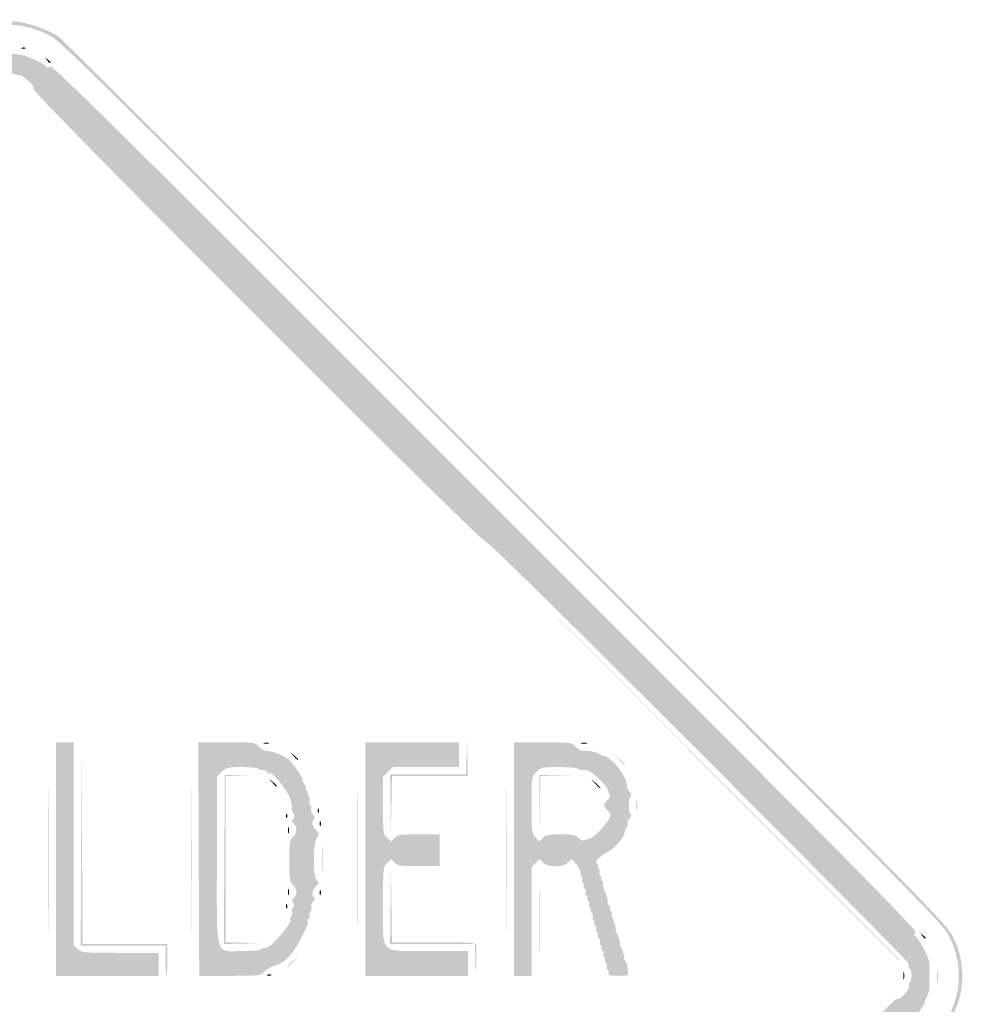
# Model space of a CAD drawing. Header units: inches. Extents: x -25.6 to 25.6, y -25.5 to 25.5.
# Tile 12 of 12: x 0.3 to 25.6, y -0.8 to 25.5. Entities that reach past the tile are written whole.
import ezdxf

# ---------------------------------------------------------------- set-up
doc = ezdxf.new("R2010")
doc.units = ezdxf.units.IN
doc.header["$MEASUREMENT"] = 0

msp = doc.modelspace()

# ---------------------------------------------------------------- hatches: boundary and pattern name
h = msp.add_hatch(color=7)
edge = h.paths.add_edge_path()
edge.add_spline(control_points=[(-0.644, -25.362), (-0.834, -25.31), (-1.112, -25.184), (-1.28, -25.074), (-1.494, -24.934), (-4.857, -21.604), (-13.096, -13.37), (-19.431, -7.041), (-24.718, -1.732), (-24.846, -1.573), (-25.517, -0.737), (-25.628, 0.167), (-25.17, 1.077), (-24.993, 1.429), (-24.691, 1.735), (-13.142, 13.271)], knot_values=[0, 0, 0, 0, 1, 1, 1, 2, 2, 2, 3, 3, 3, 4, 4, 4, 5, 5, 5, 5], degree=3, periodic=0)
edge.add_line((-13.142, 13.271), (-1.296, 25.104))
edge.add_line((-1.296, 25.104), (-0.964, 25.234))
edge.add_spline(control_points=[(-0.964, 25.234), (-0.48, 25.425), (-0.074, 25.482), (0.326, 25.416), (0.675, 25.358), (1.173, 25.164), (1.367, 25.011), (1.432, 24.959), (6.78, 19.624), (13.252, 13.154), (24.562, 1.848), (25.026, 1.377), (25.186, 1.052), (25.627, 0.152), (25.499, -0.775), (24.821, -1.599), (24.358, -2.16), (1.599, -24.863), (1.32, -25.041), (0.713, -25.429), (0.01, -25.544), (-0.644, -25.362)], knot_values=[0, 0, 0, 0, 1, 1, 1, 2, 2, 2, 3, 3, 3, 4, 4, 4, 5, 5, 5, 6, 6, 6, 7, 7, 7, 7], degree=3, periodic=0)
edge = h.paths.add_edge_path(flags=0)
edge.add_spline(control_points=[(0.778, -25.219), (0.933, -25.16), (1.177, -25.038), (1.32, -24.947), (1.599, -24.768), (24.264, -2.16), (24.726, -1.599), (25.405, -0.775), (25.533, 0.152), (25.092, 1.052), (24.932, 1.377), (24.467, 1.849), (13.158, 13.159), (1.527, 24.791), (1.387, 24.93), (1.037, 25.095), (0.364, 25.414), (-0.234, 25.427), (-0.964, 25.14)], knot_values=[0, 0, 0, 0, 1, 1, 1, 2, 2, 2, 3, 3, 3, 4, 4, 4, 5, 5, 5, 6, 6, 6, 6], degree=3, periodic=0)
edge.add_line((-0.964, 25.14), (-1.296, 25.01))
edge.add_line((-1.296, 25.01), (-13.095, 13.224))
edge.add_spline(control_points=[(-13.095, 13.224), (-24.597, 1.734), (-24.899, 1.429), (-25.076, 1.077), (-25.534, 0.167), (-25.423, -0.737), (-24.751, -1.573), (-24.624, -1.732), (-19.358, -7.02), (-13.049, -13.323), (-4.844, -21.522), (-1.494, -24.84), (-1.28, -24.98), (-0.69, -25.364), (0.135, -25.46), (0.778, -25.219)], knot_values=[0, 0, 0, 0, 1, 1, 1, 2, 2, 2, 3, 3, 3, 4, 4, 4, 5, 5, 5, 5], degree=3, periodic=0)
h = msp.add_hatch(color=7)
edge = h.paths.add_edge_path()
edge.add_spline(control_points=[(0.368, 24.734), (0.402, 24.747), (0.443, 24.746), (0.459, 24.73), (0.474, 24.714), (0.446, 24.703), (0.397, 24.705), (0.342, 24.708), (0.331, 24.719), (0.368, 24.734)], knot_values=[0, 0, 0, 0, 1, 1, 1, 2, 2, 2, 3, 3, 3, 3], degree=3, periodic=0)
h = msp.add_hatch(color=7)
edge = h.paths.add_edge_path()
edge.add_spline(control_points=[(-0.074, -24.603), (-0.091, -24.574), (-0.164, -24.562), (-0.235, -24.576), (-0.305, -24.591), (-0.383, -24.583), (-0.407, -24.559), (-0.43, -24.535), (-0.495, -24.509), (-0.55, -24.5), (-0.605, -24.492), (-0.734, -24.429), (-0.837, -24.361), (-0.979, -24.267), (-1.038, -24.25), (-1.079, -24.291), (-1.12, -24.332), (-3.971, -21.508), (-12.74, -12.74), (-21.797, -3.683), (-24.333, -1.121), (-24.289, -1.077), (-24.244, -1.033), (-24.258, -0.986), (-24.351, -0.864), (-24.417, -0.778), (-24.458, -0.707), (-24.443, -0.707), (-24.428, -0.707), (-24.442, -0.659), (-24.474, -0.601), (-24.506, -0.543), (-24.535, -0.474), (-24.539, -0.448), (-24.543, -0.422), (-24.55, -0.39), (-24.555, -0.377), (-24.568, -0.343), (-24.57, 0.298), (-24.557, 0.354), (-24.551, 0.379), (-24.543, 0.422), (-24.538, 0.448), (-24.525, 0.534), (-24.28, 0.983), (-24.229, 1.014), (-24.194, 1.036), (-24.196, 1.067), (-24.236, 1.115), (-24.285, 1.174), (-22.46, 3.019), (-12.763, 12.716), (-3.318, 22.162), (-1.22, 24.237), (-1.165, 24.192), (-1.113, 24.148), (-1.082, 24.155), (-1.019, 24.224), (-0.945, 24.306), (-0.772, 24.395), (-0.448, 24.518), (-0.37, 24.547), (-0.169, 24.571), (0, 24.571), (0.169, 24.571), (0.37, 24.547), (0.448, 24.518), (0.754, 24.402), (0.946, 24.307), (0.996, 24.246), (1.038, 24.196), (1.064, 24.194), (1.117, 24.238), (1.173, 24.285), (3.192, 22.288), (12.716, 12.763), (22.241, 3.239), (24.237, 1.22), (24.191, 1.164), (24.147, 1.111), (24.151, 1.084), (24.21, 1.035), (24.282, 0.974), (24.524, 0.544), (24.538, 0.448), (24.543, 0.422), (24.551, 0.379), (24.557, 0.354), (24.57, 0.298), (24.568, -0.343), (24.555, -0.377), (24.55, -0.39), (24.543, -0.422), (24.539, -0.448), (24.535, -0.474), (24.506, -0.543), (24.474, -0.601), (24.442, -0.659), (24.428, -0.707), (24.443, -0.707), (24.458, -0.707), (24.417, -0.778), (24.351, -0.864), (24.258, -0.986), (24.244, -1.033), (24.289, -1.077), (24.333, -1.121), (21.797, -3.683), (12.74, -12.74), (3.971, -21.508), (1.12, -24.332), (1.079, -24.291), (1.038, -24.25), (0.979, -24.267), (0.837, -24.361), (0.734, -24.429), (0.605, -24.492), (0.55, -24.5), (0.495, -24.509), (0.43, -24.535), (0.407, -24.559), (0.383, -24.583), (0.305, -24.591), (0.235, -24.576), (0.164, -24.562), (0.091, -24.574), (0.074, -24.603), (0.056, -24.631), (0.023, -24.654), (0, -24.654), (-0.023, -24.654), (-0.056, -24.631), (-0.074, -24.603)], knot_values=[0, 0, 0, 0, 1, 1, 1, 2, 2, 2, 3, 3, 3, 4, 4, 4, 5, 5, 5, 6, 6, 6, 7, 7, 7, 8, 8, 8, 9, 9, 9, 10, 10, 10, 11, 11, 11, 12, 12, 12, 13, 13, 13, 14, 14, 14, 15, 15, 15, 16, 16, 16, 17, 17, 17, 18, 18, 18, 19, 19, 19, 20, 20, 20, 21, 21, 21, 22, 22, 22, 23, 23, 23, 24, 24, 24, 25, 25, 25, 26, 26, 26, 27, 27, 27, 28, 28, 28, 29, 29, 29, 30, 30, 30, 31, 31, 31, 32, 32, 32, 33, 33, 33, 34, 34, 34, 35, 35, 35, 36, 36, 36, 37, 37, 37, 38, 38, 38, 39, 39, 39, 40, 40, 40, 41, 41, 41, 42, 42, 42, 43, 43, 43, 44, 44, 44, 44], degree=3, periodic=0)
edge = h.paths.add_edge_path(flags=0)
edge.add_spline(control_points=[(0.296, -24.024), (0.496, -23.939), (0.687, -23.734), (0.611, -23.687), (0.575, -23.665), (4.673, -19.533), (12.096, -12.111), (20.323, -3.884), (23.652, -0.583), (23.692, -0.616), (23.762, -0.674), (24.059, -0.35), (24.023, -0.256), (24.01, -0.22), (24.019, -0.179), (24.044, -0.164), (24.097, -0.131), (24.104, 0.11), (24.053, 0.161), (24.019, 0.195), (24.013, 0.216), (24, 0.341), (23.997, 0.373), (21.476, 2.918), (18.399, 5.996), (14.658, 9.737), (12.786, 11.578), (12.752, 11.55), (12.676, 11.487), (0.592, 23.578), (0.661, 23.647), (0.697, 23.683), (0.664, 23.74), (0.543, 23.846), (0.45, 23.928), (0.348, 23.997), (0.317, 24), (0.217, 24.009), (0.167, 24.022), (0.082, 24.061), (0.037, 24.082), (-0.037, 24.082), (-0.082, 24.061), (-0.167, 24.022), (-0.217, 24.009), (-0.317, 24), (-0.348, 23.997), (-0.45, 23.928), (-0.543, 23.846), (-0.664, 23.74), (-0.697, 23.683), (-0.661, 23.647), (-0.592, 23.578), (-12.676, 11.487), (-12.752, 11.55), (-12.786, 11.578), (-14.658, 9.737), (-18.399, 5.996), (-21.476, 2.918), (-23.997, 0.373), (-24, 0.341), (-24.013, 0.216), (-24.019, 0.195), (-24.053, 0.161), (-24.104, 0.11), (-24.097, -0.131), (-24.044, -0.164), (-24.019, -0.179), (-24.009, -0.218), (-24.021, -0.249), (-24.056, -0.341), (-23.76, -0.673), (-23.693, -0.617), (-23.652, -0.583), (-20.436, -3.77), (-12.096, -12.111), (-4.673, -19.533), (-0.575, -23.665), (-0.611, -23.687), (-0.651, -23.712), (-0.636, -23.756), (-0.557, -23.84), (-0.34, -24.076), (0.002, -24.15), (0.296, -24.024)], knot_values=[0, 0, 0, 0, 1, 1, 1, 2, 2, 2, 3, 3, 3, 4, 4, 4, 5, 5, 5, 6, 6, 6, 7, 7, 7, 8, 8, 8, 9, 9, 9, 10, 10, 10, 11, 11, 11, 12, 12, 12, 13, 13, 13, 14, 14, 14, 15, 15, 15, 16, 16, 16, 17, 17, 17, 18, 18, 18, 19, 19, 19, 20, 20, 20, 21, 21, 21, 22, 22, 22, 23, 23, 23, 24, 24, 24, 25, 25, 25, 26, 26, 26, 27, 27, 27, 28, 28, 28, 28], degree=3, periodic=0)
h = msp.add_hatch(color=7)
edge = h.paths.add_edge_path()
edge.add_spline(control_points=[(1.031, 24.407), (0.972, 24.482), (0.974, 24.483), (1.049, 24.425), (1.094, 24.389), (1.131, 24.352), (1.131, 24.342), (1.131, 24.303), (1.093, 24.328), (1.031, 24.407)], knot_values=[0, 0, 0, 0, 1, 1, 1, 2, 2, 2, 3, 3, 3, 3], degree=3, periodic=0)
h = msp.add_hatch(color=7)
edge = h.paths.add_edge_path()
edge.add_line((18.243, 5.928), (12.751, 11.432))
edge.add_line((12.751, 11.432), (18.255, 5.94))
edge.add_spline(control_points=[(18.255, 5.94), (21.282, 2.919), (23.759, 0.443), (23.759, 0.436), (23.759, 0.43), (23.753, 0.424), (23.747, 0.424), (23.74, 0.424), (21.264, 2.901), (18.243, 5.928)], knot_values=[0, 0, 0, 0, 1, 1, 1, 2, 2, 2, 3, 3, 3, 3], degree=3, periodic=0)
h = msp.add_hatch(color=7)
edge = h.paths.add_edge_path()
edge.add_line((1.273, 3.111), (1.273, 6.223))
edge.add_line((1.273, 6.223), (1.508, 6.223))
edge.add_line((1.508, 6.223), (1.744, 6.223))
edge.add_line((1.744, 6.223), (1.744, 3.52))
edge.add_line((1.744, 3.52), (1.744, 0.818))
edge.add_line((1.744, 0.818), (1.853, 0.715))
edge.add_spline(control_points=[(1.853, 0.715), (1.958, 0.617), (2, 0.613), (2.985, 0.613)], knot_values=[0, 0, 0, 0, 1, 1, 1, 1], degree=3, periodic=0)
edge.add_line((2.985, 0.613), (4.007, 0.613))
edge.add_line((4.007, 0.613), (4.007, 0.306))
edge.add_line((4.007, 0.306), (4.007, 0))
edge.add_line((4.007, 0), (2.64, 0))
edge.add_line((2.64, 0), (1.273, 0))
edge.add_line((1.273, 0), (1.273, 3.111))
h = msp.add_hatch(color=7)
edge = h.paths.add_edge_path()
edge.add_line((4.196, 0.401), (4.196, 0.801))
edge.add_line((4.196, 0.801), (3.064, 0.801))
edge.add_line((3.064, 0.801), (1.933, 0.801))
edge.add_line((1.933, 0.801), (1.944, 3.524))
edge.add_line((1.944, 3.524), (1.956, 6.246))
edge.add_line((1.956, 6.246), (1.968, 3.547))
edge.add_line((1.968, 3.547), (1.981, 0.849))
edge.add_line((1.981, 0.849), (3.112, 0.849))
edge.add_line((3.112, 0.849), (4.243, 0.849))
edge.add_line((4.243, 0.849), (4.243, 0.424))
edge.add_spline(control_points=[(4.243, 0.424), (4.243, 0.191), (4.232, 0), (4.219, 0), (4.206, 0), (4.196, 0.18), (4.196, 0.401)], knot_values=[0, 0, 0, 0, 1, 1, 1, 2, 2, 2, 2], degree=3, periodic=0)
h = msp.add_hatch(color=7)
edge = h.paths.add_edge_path()
edge.add_line((5.08, 3.111), (5.068, 6.223))
edge.add_line((5.068, 6.223), (5.825, 6.223))
edge.add_spline(control_points=[(5.825, 6.223), (6.576, 6.223), (6.584, 6.221), (6.696, 6.103), (6.758, 6.037), (6.852, 5.988), (6.904, 5.993), (6.957, 5.999), (7.113, 5.955), (7.251, 5.894), (7.451, 5.806), (7.539, 5.729), (7.689, 5.508), (7.792, 5.357), (7.862, 5.233), (7.845, 5.233), (7.828, 5.233), (7.849, 5.18), (7.892, 5.115), (7.934, 5.05), (7.955, 4.997), (7.938, 4.997), (7.922, 4.997), (7.934, 4.965), (7.967, 4.926), (7.999, 4.887), (8.01, 4.855), (7.99, 4.855), (7.971, 4.855), (7.979, 4.826), (8.009, 4.791), (8.038, 4.755), (8.05, 4.694), (8.035, 4.654), (8.02, 4.615), (8.029, 4.569), (8.056, 4.552), (8.082, 4.536), (8.092, 4.491), (8.077, 4.452), (8.062, 4.412), (8.085, 4.341), (8.129, 4.293), (8.181, 4.235), (8.191, 4.194), (8.158, 4.174), (8.078, 4.124), (8.1, 3.998), (8.21, 3.881), (8.306, 3.779), (8.307, 3.767), (8.234, 3.686), (8.124, 3.564), (8.119, 2.635), (8.228, 2.544), (8.292, 2.491), (8.289, 2.473), (8.204, 2.382), (8.099, 2.271), (8.079, 2.145), (8.158, 2.096), (8.191, 2.075), (8.182, 2.035), (8.13, 1.978), (8.087, 1.931), (8.066, 1.868), (8.084, 1.839), (8.102, 1.811), (8.091, 1.757), (8.061, 1.721), (8.031, 1.684), (8.019, 1.633), (8.034, 1.608), (8.05, 1.583), (8.04, 1.548), (8.011, 1.531), (7.983, 1.513), (7.971, 1.471), (7.984, 1.438), (7.997, 1.404), (7.993, 1.362), (7.975, 1.344), (7.958, 1.327), (7.943, 1.298), (7.942, 1.281), (7.941, 1.263), (7.857, 1.093), (7.756, 0.901), (7.563, 0.538), (7.327, 0.315), (7.074, 0.26), (7.001, 0.244), (6.893, 0.179), (6.833, 0.115), (6.726, 0.002), (6.713, 0), (5.909, 0)], knot_values=[0, 0, 0, 0, 1, 1, 1, 2, 2, 2, 3, 3, 3, 4, 4, 4, 5, 5, 5, 6, 6, 6, 7, 7, 7, 8, 8, 8, 9, 9, 9, 10, 10, 10, 11, 11, 11, 12, 12, 12, 13, 13, 13, 14, 14, 14, 15, 15, 15, 16, 16, 16, 17, 17, 17, 18, 18, 18, 19, 19, 19, 20, 20, 20, 21, 21, 21, 22, 22, 22, 23, 23, 23, 24, 24, 24, 25, 25, 25, 26, 26, 26, 27, 27, 27, 28, 28, 28, 29, 29, 29, 30, 30, 30, 31, 31, 31, 32, 32, 32, 32], degree=3, periodic=0)
edge.add_line((5.909, 0), (5.093, 0))
edge.add_line((5.093, 0), (5.08, 3.111))
edge = h.paths.add_edge_path(flags=0)
edge.add_spline(control_points=[(6.714, 0.695), (6.733, 0.715), (6.768, 0.733), (6.792, 0.737), (6.816, 0.74), (6.857, 0.745), (6.884, 0.748), (7.034, 0.767), (7.649, 1.508), (7.514, 1.508), (7.497, 1.508), (7.509, 1.539), (7.541, 1.577), (7.572, 1.615), (7.583, 1.669), (7.566, 1.697), (7.549, 1.725), (7.56, 1.779), (7.591, 1.817), (7.634, 1.868), (7.635, 1.902), (7.595, 1.95), (7.554, 1.999), (7.558, 2.029), (7.613, 2.074), (7.712, 2.157), (7.701, 2.327), (7.59, 2.428), (7.506, 2.504), (7.495, 2.573), (7.495, 3.064), (7.495, 3.555), (7.506, 3.624), (7.59, 3.701), (7.701, 3.802), (7.712, 3.972), (7.613, 4.055), (7.556, 4.101), (7.553, 4.128), (7.598, 4.182), (7.642, 4.235), (7.642, 4.271), (7.597, 4.343), (7.565, 4.393), (7.55, 4.453), (7.564, 4.474), (7.577, 4.496), (7.555, 4.612), (7.514, 4.731), (7.438, 4.952), (7.046, 5.44), (6.978, 5.398), (6.957, 5.385), (6.915, 5.405), (6.884, 5.442), (6.854, 5.48), (6.8, 5.499), (6.766, 5.486), (6.732, 5.473), (6.689, 5.485), (6.672, 5.512), (6.654, 5.542), (6.472, 5.563), (6.234, 5.563), (5.857, 5.563), (5.817, 5.553), (5.695, 5.436)], knot_values=[0, 0, 0, 0, 1, 1, 1, 2, 2, 2, 3, 3, 3, 4, 4, 4, 5, 5, 5, 6, 6, 6, 7, 7, 7, 8, 8, 8, 9, 9, 9, 10, 10, 10, 11, 11, 11, 12, 12, 12, 13, 13, 13, 14, 14, 14, 15, 15, 15, 16, 16, 16, 17, 17, 17, 18, 18, 18, 19, 19, 19, 20, 20, 20, 21, 21, 21, 22, 22, 22, 22], degree=3, periodic=0)
edge.add_line((5.695, 5.436), (5.563, 5.309))
edge.add_line((5.563, 5.309), (5.563, 3.094))
edge.add_spline(control_points=[(5.563, 3.094), (5.563, 0.434), (5.501, 0.66), (6.223, 0.66), (6.473, 0.66), (6.694, 0.676), (6.714, 0.695)], knot_values=[0, 0, 0, 0, 1, 1, 1, 2, 2, 2, 2], degree=3, periodic=0)
h = msp.add_hatch(color=7)
edge = h.paths.add_edge_path()
edge.add_spline(control_points=[(6.824, 6.207), (6.856, 6.22), (6.909, 6.22), (6.941, 6.207), (6.974, 6.194), (6.947, 6.183), (6.883, 6.183), (6.818, 6.183), (6.791, 6.194), (6.824, 6.207)], knot_values=[0, 0, 0, 0, 1, 1, 1, 2, 2, 2, 3, 3, 3, 3], degree=3, periodic=0)
h = msp.add_hatch(color=7)
edge = h.paths.add_edge_path()
edge.add_line((9.522, 3.111), (9.522, 6.223))
edge.add_line((9.522, 6.223), (10.772, 6.223))
edge.add_line((10.772, 6.223), (12.021, 6.223))
edge.add_line((12.021, 6.223), (12.021, 5.893))
edge.add_line((12.021, 5.893), (12.021, 5.563))
edge.add_line((12.021, 5.563), (11.14, 5.563))
edge.add_line((11.14, 5.563), (10.258, 5.563))
edge.add_line((10.258, 5.563), (10.126, 5.436))
edge.add_line((10.126, 5.436), (9.994, 5.309))
edge.add_line((9.994, 5.309), (9.994, 4.548))
edge.add_spline(control_points=[(9.994, 4.548), (9.994, 3.813), (9.997, 3.784), (10.104, 3.684)], knot_values=[0, 0, 0, 0, 1, 1, 1, 1], degree=3, periodic=0)
edge.add_line((10.104, 3.684), (10.214, 3.581))
edge.add_line((10.214, 3.581), (10.3, 3.676))
edge.add_spline(control_points=[(10.3, 3.676), (10.377, 3.761), (10.444, 3.771), (10.944, 3.771)], knot_values=[0, 0, 0, 0, 1, 1, 1, 1], degree=3, periodic=0)
edge.add_line((10.944, 3.771), (11.502, 3.771))
edge.add_line((11.502, 3.771), (11.502, 3.347))
edge.add_line((11.502, 3.347), (11.502, 2.923))
edge.add_line((11.502, 2.923), (10.944, 2.923))
edge.add_spline(control_points=[(10.944, 2.923), (10.444, 2.923), (10.377, 2.933), (10.3, 3.018)], knot_values=[0, 0, 0, 0, 1, 1, 1, 1], degree=3, periodic=0)
edge.add_line((10.3, 3.018), (10.214, 3.113))
edge.add_line((10.214, 3.113), (10.104, 3.01))
edge.add_spline(control_points=[(10.104, 3.01), (9.995, 2.908), (9.994, 2.894), (9.994, 1.886), (9.994, 0.544), (9.876, 0.66), (11.234, 0.66)], knot_values=[0, 0, 0, 0, 1, 1, 1, 2, 2, 2, 2], degree=3, periodic=0)
edge.add_line((11.234, 0.66), (12.257, 0.66))
edge.add_line((12.257, 0.66), (12.257, 0.33))
edge.add_line((12.257, 0.33), (12.257, 0))
edge.add_line((12.257, 0), (10.889, 0))
edge.add_line((10.889, 0), (9.522, 0))
edge.add_line((9.522, 0), (9.522, 3.111))
for points in [[(10.193, 4.561), (10.182, 5.374), (11.194, 5.374), (12.206, 5.374), (12.221, 5.81), (12.237, 6.246), (12.247, 5.786), (12.257, 5.327), (11.244, 5.327), (10.232, 5.327), (10.218, 4.537), (10.203, 3.748), (10.193, 4.561)], [(5.762, 3.099), (5.775, 5.35), (6.199, 5.353), (6.623, 5.356), (6.211, 5.34), (5.798, 5.323), (5.798, 3.111), (5.798, 0.899), (6.258, 0.884), (6.718, 0.868), (6.234, 0.858), (5.75, 0.849), (5.762, 3.099)], [(14.164, 4.561), (14.166, 5.35), (14.696, 5.353), (15.227, 5.355), (14.709, 5.34), (14.192, 5.324), (14.177, 4.547), (14.162, 3.771), (14.164, 4.561)]]:
    msp.add_hatch(color=7).paths.add_polyline_path(points)
h = msp.add_hatch(color=7)
edge = h.paths.add_edge_path()
edge.add_line((13.482, 3.111), (13.482, 6.223))
edge.add_line((13.482, 6.223), (14.252, 6.223))
edge.add_spline(control_points=[(14.252, 6.223), (15.016, 6.223), (15.022, 6.222), (15.134, 6.102), (15.204, 6.028), (15.293, 5.985), (15.367, 5.989), (15.432, 5.993), (15.507, 5.991), (15.533, 5.985), (15.559, 5.978), (15.601, 5.969), (15.627, 5.966), (15.653, 5.962), (15.722, 5.933), (15.78, 5.901), (15.839, 5.868), (15.886, 5.855), (15.886, 5.871), (15.886, 5.887), (15.972, 5.833), (16.077, 5.75), (16.234, 5.625), (16.446, 5.322), (16.479, 5.174), (16.484, 5.154), (16.493, 5.122), (16.499, 5.103), (16.505, 5.084), (16.507, 5.049), (16.503, 5.026), (16.499, 5.004), (16.529, 4.947), (16.571, 4.901), (16.621, 4.846), (16.63, 4.807), (16.597, 4.787), (16.569, 4.77), (16.546, 4.663), (16.546, 4.549), (16.546, 4.435), (16.569, 4.329), (16.597, 4.311), (16.629, 4.291), (16.619, 4.249), (16.565, 4.191), (16.521, 4.141), (16.498, 4.087), (16.515, 4.07), (16.532, 4.053), (16.525, 4.014), (16.5, 3.984), (16.475, 3.954), (16.447, 3.885), (16.439, 3.832), (16.416, 3.678), (16.18, 3.401), (15.99, 3.304), (15.772, 3.193), (15.625, 3.038), (15.695, 2.995), (15.724, 2.978), (15.735, 2.945), (15.721, 2.923), (15.708, 2.9), (15.718, 2.869), (15.745, 2.852), (15.772, 2.835), (15.781, 2.801), (15.765, 2.776), (15.75, 2.751), (15.762, 2.699), (15.794, 2.661), (15.825, 2.624), (15.835, 2.593), (15.816, 2.593), (15.796, 2.593), (15.804, 2.564), (15.833, 2.529), (15.862, 2.495), (15.875, 2.455), (15.861, 2.442), (15.848, 2.428), (15.862, 2.356), (15.893, 2.281), (15.924, 2.206), (15.954, 2.129), (15.959, 2.11), (15.964, 2.09), (15.974, 2.058), (15.98, 2.039), (15.987, 2.019), (15.989, 1.985), (15.985, 1.963), (15.981, 1.941), (16.002, 1.893), (16.032, 1.857), (16.062, 1.821), (16.071, 1.791), (16.051, 1.791), (16.032, 1.791), (16.04, 1.763), (16.069, 1.728), (16.098, 1.693), (16.108, 1.651), (16.091, 1.635), (16.075, 1.618), (16.088, 1.573), (16.121, 1.533), (16.154, 1.494), (16.165, 1.461), (16.146, 1.461), (16.126, 1.461), (16.134, 1.433), (16.163, 1.398), (16.192, 1.363), (16.204, 1.324), (16.191, 1.31), (16.178, 1.297), (16.192, 1.225), (16.223, 1.15), (16.254, 1.075), (16.284, 0.998), (16.289, 0.978), (16.294, 0.959), (16.304, 0.927), (16.31, 0.907), (16.317, 0.888), (16.319, 0.854), (16.315, 0.832), (16.311, 0.81), (16.332, 0.762), (16.362, 0.726), (16.392, 0.69), (16.401, 0.66), (16.381, 0.66), (16.362, 0.66), (16.37, 0.631), (16.399, 0.597), (16.428, 0.562), (16.438, 0.52), (16.421, 0.504), (16.405, 0.487), (16.414, 0.447), (16.441, 0.414), (16.469, 0.381), (16.493, 0.338), (16.495, 0.318), (16.497, 0.299), (16.501, 0.278), (16.502, 0.271), (16.504, 0.265), (16.513, 0.201), (16.523, 0.13), (16.54, 0.001), (16.538, 0), (16.262, 0), (16.043, 0), (15.989, 0.014), (16.009, 0.066), (16.023, 0.102), (16.011, 0.146), (15.983, 0.163), (15.955, 0.181), (15.945, 0.216), (15.96, 0.241), (15.976, 0.266), (15.963, 0.318), (15.932, 0.356), (15.9, 0.393), (15.891, 0.424), (15.91, 0.424), (15.929, 0.424), (15.921, 0.453), (15.893, 0.488), (15.864, 0.522), (15.853, 0.564), (15.87, 0.581), (15.886, 0.597), (15.873, 0.643), (15.84, 0.682), (15.807, 0.722), (15.796, 0.754), (15.816, 0.754), (15.835, 0.754), (15.827, 0.783), (15.798, 0.818), (15.769, 0.852), (15.759, 0.894), (15.776, 0.911), (15.792, 0.927), (15.779, 0.973), (15.746, 1.012), (15.713, 1.052), (15.702, 1.084), (15.721, 1.084), (15.741, 1.084), (15.733, 1.113), (15.704, 1.147), (15.675, 1.182), (15.665, 1.224), (15.681, 1.241), (15.698, 1.257), (15.684, 1.303), (15.652, 1.342), (15.619, 1.382), (15.608, 1.414), (15.627, 1.414), (15.646, 1.414), (15.639, 1.443), (15.61, 1.477), (15.581, 1.512), (15.571, 1.554), (15.587, 1.571), (15.603, 1.587), (15.59, 1.633), (15.557, 1.672), (15.525, 1.712), (15.513, 1.744), (15.533, 1.744), (15.552, 1.744), (15.544, 1.773), (15.515, 1.807), (15.487, 1.842), (15.476, 1.884), (15.493, 1.901), (15.509, 1.917), (15.496, 1.963), (15.463, 2.002), (15.43, 2.042), (15.419, 2.074), (15.439, 2.074), (15.458, 2.074), (15.45, 2.103), (15.421, 2.137), (15.392, 2.172), (15.382, 2.214), (15.398, 2.231), (15.415, 2.247), (15.402, 2.293), (15.369, 2.332), (15.336, 2.372), (15.325, 2.404), (15.344, 2.404), (15.364, 2.404), (15.356, 2.433), (15.327, 2.467), (15.298, 2.502), (15.287, 2.543), (15.302, 2.559), (15.318, 2.574), (15.313, 2.614), (15.292, 2.648), (15.271, 2.681), (15.252, 2.747), (15.248, 2.793), (15.245, 2.839), (15.192, 2.929), (15.131, 2.994)], knot_values=[0, 0, 0, 0, 1, 1, 1, 2, 2, 2, 3, 3, 3, 4, 4, 4, 5, 5, 5, 6, 6, 6, 7, 7, 7, 8, 8, 8, 9, 9, 9, 10, 10, 10, 11, 11, 11, 12, 12, 12, 13, 13, 13, 14, 14, 14, 15, 15, 15, 16, 16, 16, 17, 17, 17, 18, 18, 18, 19, 19, 19, 20, 20, 20, 21, 21, 21, 22, 22, 22, 23, 23, 23, 24, 24, 24, 25, 25, 25, 26, 26, 26, 27, 27, 27, 28, 28, 28, 29, 29, 29, 30, 30, 30, 31, 31, 31, 32, 32, 32, 33, 33, 33, 34, 34, 34, 35, 35, 35, 36, 36, 36, 37, 37, 37, 38, 38, 38, 39, 39, 39, 40, 40, 40, 41, 41, 41, 42, 42, 42, 43, 43, 43, 44, 44, 44, 45, 45, 45, 46, 46, 46, 47, 47, 47, 48, 48, 48, 49, 49, 49, 50, 50, 50, 51, 51, 51, 52, 52, 52, 53, 53, 53, 54, 54, 54, 55, 55, 55, 56, 56, 56, 57, 57, 57, 58, 58, 58, 59, 59, 59, 60, 60, 60, 61, 61, 61, 62, 62, 62, 63, 63, 63, 64, 64, 64, 65, 65, 65, 66, 66, 66, 67, 67, 67, 68, 68, 68, 69, 69, 69, 70, 70, 70, 71, 71, 71, 72, 72, 72, 73, 73, 73, 74, 74, 74, 75, 75, 75, 76, 76, 76, 77, 77, 77, 78, 78, 78, 79, 79, 79, 80, 80, 80, 81, 81, 81, 82, 82, 82, 83, 83, 83, 84, 84, 84, 85, 85, 85, 86, 86, 86, 86], degree=3, periodic=0)
edge.add_line((15.131, 2.994), (15.021, 3.112))
edge.add_line((15.021, 3.112), (14.92, 3.017))
edge.add_spline(control_points=[(14.92, 3.017), (14.779, 2.884), (14.38, 2.884), (14.259, 3.018)], knot_values=[0, 0, 0, 0, 1, 1, 1, 1], degree=3, periodic=0)
edge.add_line((14.259, 3.018), (14.173, 3.113))
edge.add_line((14.173, 3.113), (14.063, 3.01))
edge.add_line((14.063, 3.01), (13.954, 2.906))
edge.add_line((13.954, 2.906), (13.954, 1.453))
edge.add_line((13.954, 1.453), (13.954, 0))
edge.add_line((13.954, 0), (13.718, 0))
edge.add_line((13.718, 0), (13.482, 0))
edge.add_line((13.482, 0), (13.482, 3.111))
edge = h.paths.add_edge_path(flags=0)
edge.add_spline(control_points=[(14.731, 3.771), (15.044, 3.771), (15.119, 3.756), (15.208, 3.672), (15.275, 3.609), (15.336, 3.587), (15.376, 3.612), (15.41, 3.633), (15.468, 3.655), (15.504, 3.661), (15.596, 3.675), (15.927, 4.004), (16.012, 4.165), (16.077, 4.289), (16.075, 4.307), (15.984, 4.404), (15.862, 4.533), (15.862, 4.583), (15.98, 4.689), (16.031, 4.736), (16.058, 4.797), (16.04, 4.826), (16.022, 4.855), (16.002, 4.908), (15.997, 4.944), (15.983, 5.034), (15.655, 5.367), (15.5, 5.448), (15.431, 5.485), (15.343, 5.503), (15.305, 5.488), (15.267, 5.474), (15.222, 5.485), (15.205, 5.512), (15.186, 5.543), (14.982, 5.563), (14.69, 5.563), (14.222, 5.563), (14.203, 5.558), (14.08, 5.43), (13.954, 5.298), (13.954, 5.298), (13.954, 4.55), (13.954, 3.845), (13.96, 3.794), (14.056, 3.692)], knot_values=[0, 0, 0, 0, 1, 1, 1, 2, 2, 2, 3, 3, 3, 4, 4, 4, 5, 5, 5, 6, 6, 6, 7, 7, 7, 8, 8, 8, 9, 9, 9, 10, 10, 10, 11, 11, 11, 12, 12, 12, 13, 13, 13, 14, 14, 14, 15, 15, 15, 15], degree=3, periodic=0)
edge.add_line((14.056, 3.692), (14.159, 3.582))
edge.add_line((14.159, 3.582), (14.26, 3.677))
edge.add_spline(control_points=[(14.26, 3.677), (14.343, 3.755), (14.425, 3.771), (14.731, 3.771)], knot_values=[0, 0, 0, 0, 1, 1, 1, 1], degree=3, periodic=0)
h = msp.add_hatch(color=7)
edge = h.paths.add_edge_path()
edge.add_spline(control_points=[(15.286, 6.208), (15.332, 6.22), (15.396, 6.219), (15.428, 6.206), (15.46, 6.193), (15.422, 6.184), (15.344, 6.185), (15.266, 6.186), (15.24, 6.196), (15.286, 6.208)], knot_values=[0, 0, 0, 0, 1, 1, 1, 2, 2, 2, 3, 3, 3, 3], degree=3, periodic=0)
h = msp.add_hatch(color=7)
edge = h.paths.add_edge_path()
edge.add_line((7.609, 5.857), (7.519, 5.963))
edge.add_line((7.519, 5.963), (7.625, 5.873))
edge.add_spline(control_points=[(7.625, 5.873), (7.683, 5.824), (7.731, 5.776), (7.731, 5.767), (7.731, 5.73), (7.693, 5.758), (7.609, 5.857)], knot_values=[0, 0, 0, 0, 1, 1, 1, 2, 2, 2, 2], degree=3, periodic=0)
h = msp.add_hatch(color=7)
edge = h.paths.add_edge_path()
edge.add_line((16.284, 5.763), (16.146, 5.916))
edge.add_line((16.146, 5.916), (16.299, 5.778))
edge.add_spline(control_points=[(16.299, 5.778), (16.383, 5.702), (16.452, 5.633), (16.452, 5.624), (16.452, 5.588), (16.413, 5.62), (16.284, 5.763)], knot_values=[0, 0, 0, 0, 1, 1, 1, 2, 2, 2, 2], degree=3, periodic=0)
h = msp.add_hatch(color=7)
edge = h.paths.add_edge_path()
edge.add_spline(control_points=[(1.059, 3.111), (1.059, 4.835), (1.065, 5.541), (1.072, 4.679), (1.08, 3.817), (1.08, 2.406), (1.072, 1.544), (1.065, 0.682), (1.059, 1.387), (1.059, 3.111)], knot_values=[0, 0, 0, 0, 1, 1, 1, 2, 2, 2, 3, 3, 3, 3], degree=3, periodic=0)
h = msp.add_hatch(color=7)
edge = h.paths.add_edge_path()
edge.add_spline(control_points=[(9.309, 3.111), (9.309, 4.835), (9.315, 5.541), (9.322, 4.679), (9.329, 3.817), (9.329, 2.406), (9.322, 1.544), (9.315, 0.682), (9.309, 1.387), (9.309, 3.111)], knot_values=[0, 0, 0, 0, 1, 1, 1, 2, 2, 2, 3, 3, 3, 3], degree=3, periodic=0)
h = msp.add_hatch(color=7)
edge = h.paths.add_edge_path()
edge.add_spline(control_points=[(13.269, 3.111), (13.269, 4.835), (13.275, 5.541), (13.282, 4.679), (13.289, 3.817), (13.289, 2.406), (13.282, 1.544), (13.275, 0.682), (13.269, 1.387), (13.269, 3.111)], knot_values=[0, 0, 0, 0, 1, 1, 1, 2, 2, 2, 3, 3, 3, 3], degree=3, periodic=0)
h = msp.add_hatch(color=7)
edge = h.paths.add_edge_path()
edge.add_spline(control_points=[(4.878, 3.088), (4.878, 4.799), (4.884, 5.492), (4.891, 4.628), (4.898, 3.764), (4.898, 2.364), (4.891, 1.517), (4.884, 0.67), (4.878, 1.377), (4.878, 3.088)], knot_values=[0, 0, 0, 0, 1, 1, 1, 2, 2, 2, 3, 3, 3, 3], degree=3, periodic=0)
h = msp.add_hatch(color=7)
edge = h.paths.add_edge_path()
edge.add_line((7.043, 5.15), (6.953, 5.256))
edge.add_line((6.953, 5.256), (7.059, 5.166))
edge.add_spline(control_points=[(7.059, 5.166), (7.118, 5.117), (7.165, 5.069), (7.165, 5.06), (7.165, 5.023), (7.127, 5.05), (7.043, 5.15)], knot_values=[0, 0, 0, 0, 1, 1, 1, 2, 2, 2, 2], degree=3, periodic=0)
h = msp.add_hatch(color=7)
edge = h.paths.add_edge_path()
edge.add_line((15.647, 5.127), (15.533, 5.256))
edge.add_line((15.533, 5.256), (15.662, 5.142))
edge.add_spline(control_points=[(15.662, 5.142), (15.734, 5.079), (15.792, 5.021), (15.792, 5.012), (15.792, 4.975), (15.754, 5.005), (15.647, 5.127)], knot_values=[0, 0, 0, 0, 1, 1, 1, 2, 2, 2, 2], degree=3, periodic=0)
h = msp.add_hatch(color=7)
edge = h.paths.add_edge_path()
edge.add_spline(control_points=[(16.748, 4.549), (16.749, 4.679), (16.758, 4.726), (16.769, 4.654), (16.78, 4.583), (16.779, 4.477), (16.768, 4.419), (16.757, 4.361), (16.748, 4.419), (16.748, 4.549)], knot_values=[0, 0, 0, 0, 1, 1, 1, 2, 2, 2, 3, 3, 3, 3], degree=3, periodic=0)
h = msp.add_hatch(color=7)
edge = h.paths.add_edge_path()
edge.add_spline(control_points=[(8.253, 4.412), (8.256, 4.466), (8.267, 4.478), (8.282, 4.44), (8.295, 4.406), (8.294, 4.365), (8.278, 4.35), (8.262, 4.334), (8.251, 4.362), (8.253, 4.412)], knot_values=[0, 0, 0, 0, 1, 1, 1, 2, 2, 2, 3, 3, 3, 3], degree=3, periodic=0)
h = msp.add_hatch(color=7)
edge = h.paths.add_edge_path()
edge.add_spline(control_points=[(7.405, 4.27), (7.407, 4.325), (7.418, 4.336), (7.433, 4.299), (7.447, 4.265), (7.445, 4.224), (7.43, 4.208), (7.414, 4.193), (7.403, 4.22), (7.405, 4.27)], knot_values=[0, 0, 0, 0, 1, 1, 1, 2, 2, 2, 3, 3, 3, 3], degree=3, periodic=0)
h = msp.add_hatch(color=7)
edge = h.paths.add_edge_path()
edge.add_spline(control_points=[(7.457, 3.889), (7.458, 3.967), (7.469, 3.993), (7.481, 3.947), (7.493, 3.901), (7.492, 3.838), (7.479, 3.806), (7.466, 3.774), (7.456, 3.811), (7.457, 3.889)], knot_values=[0, 0, 0, 0, 1, 1, 1, 2, 2, 2, 3, 3, 3, 3], degree=3, periodic=0)
h = msp.add_hatch(color=7)
edge = h.paths.add_edge_path()
edge.add_spline(control_points=[(8.304, 4.054), (8.304, 4.119), (8.315, 4.145), (8.328, 4.113), (8.341, 4.081), (8.341, 4.028), (8.328, 3.995), (8.315, 3.963), (8.304, 3.989), (8.304, 4.054)], knot_values=[0, 0, 0, 0, 1, 1, 1, 2, 2, 2, 3, 3, 3, 3], degree=3, periodic=0)
h = msp.add_hatch(color=7)
edge = h.paths.add_edge_path()
edge.add_spline(control_points=[(8.362, 3.111), (8.362, 3.409), (8.369, 3.531), (8.379, 3.382), (8.388, 3.233), (8.388, 2.989), (8.379, 2.84), (8.369, 2.691), (8.362, 2.813), (8.362, 3.111)], knot_values=[0, 0, 0, 0, 1, 1, 1, 2, 2, 2, 3, 3, 3, 3], degree=3, periodic=0)
h = msp.add_hatch(color=7)
edge = h.paths.add_edge_path()
edge.add_line((12.455, 0.412), (12.445, 0.849))
edge.add_line((12.445, 0.849), (11.314, 0.849))
edge.add_line((11.314, 0.849), (10.182, 0.849))
edge.add_line((10.182, 0.849), (10.193, 1.897))
edge.add_line((10.193, 1.897), (10.204, 2.946))
edge.add_line((10.204, 2.946), (10.218, 1.921))
edge.add_line((10.218, 1.921), (10.231, 0.896))
edge.add_line((10.231, 0.896), (11.34, 0.896))
edge.add_spline(control_points=[(11.34, 0.896), (12.22, 0.896), (12.453, 0.883), (12.472, 0.833), (12.485, 0.798), (12.489, 0.591), (12.48, 0.373)], knot_values=[0, 0, 0, 0, 1, 1, 1, 2, 2, 2, 2], degree=3, periodic=0)
edge.add_line((12.48, 0.373), (12.464, -0.024))
edge.add_line((12.464, -0.024), (12.455, 0.412))
h = msp.add_hatch(color=7)
edge = h.paths.add_edge_path()
edge.add_spline(control_points=[(14.163, 1.461), (14.163, 2.278), (14.17, 2.612), (14.177, 2.204), (14.185, 1.795), (14.185, 1.127), (14.177, 0.719), (14.17, 0.311), (14.163, 0.645), (14.163, 1.461)], knot_values=[0, 0, 0, 0, 1, 1, 1, 2, 2, 2, 3, 3, 3, 3], degree=3, periodic=0)
h = msp.add_hatch(color=7)
edge = h.paths.add_edge_path()
edge.add_spline(control_points=[(7.457, 2.239), (7.458, 2.317), (7.469, 2.343), (7.481, 2.297), (7.493, 2.251), (7.492, 2.188), (7.479, 2.156), (7.466, 2.124), (7.456, 2.161), (7.457, 2.239)], knot_values=[0, 0, 0, 0, 1, 1, 1, 2, 2, 2, 3, 3, 3, 3], degree=3, periodic=0)
h = msp.add_hatch(color=7)
edge = h.paths.add_edge_path()
edge.add_spline(control_points=[(8.304, 2.216), (8.304, 2.28), (8.315, 2.307), (8.328, 2.275), (8.341, 2.242), (8.341, 2.189), (8.328, 2.157), (8.315, 2.124), (8.304, 2.151), (8.304, 2.216)], knot_values=[0, 0, 0, 0, 1, 1, 1, 2, 2, 2, 3, 3, 3, 3], degree=3, periodic=0)
h = msp.add_hatch(color=7)
edge = h.paths.add_edge_path()
edge.add_spline(control_points=[(7.405, 1.866), (7.407, 1.921), (7.418, 1.932), (7.433, 1.894), (7.447, 1.86), (7.445, 1.82), (7.43, 1.804), (7.414, 1.788), (7.403, 1.816), (7.405, 1.866)], knot_values=[0, 0, 0, 0, 1, 1, 1, 2, 2, 2, 3, 3, 3, 3], degree=3, periodic=0)
h = msp.add_hatch(color=7)
edge = h.paths.add_edge_path()
edge.add_spline(control_points=[(24.366, 1.072), (24.307, 1.147), (24.309, 1.149), (24.383, 1.09), (24.429, 1.055), (24.466, 1.018), (24.466, 1.008), (24.466, 0.969), (24.427, 0.994), (24.366, 1.072)], knot_values=[0, 0, 0, 0, 1, 1, 1, 2, 2, 2, 3, 3, 3, 3], degree=3, periodic=0)
h = msp.add_hatch(color=7)
edge = h.paths.add_edge_path()
edge.add_spline(control_points=[(7.448, 0.25), (7.448, 0.259), (7.517, 0.328), (7.601, 0.404)], knot_values=[0, 0, 0, 0, 1, 1, 1, 1], degree=3, periodic=0)
edge.add_line((7.601, 0.404), (7.755, 0.542))
edge.add_line((7.755, 0.542), (7.616, 0.389))
edge.add_spline(control_points=[(7.616, 0.389), (7.487, 0.246), (7.448, 0.214), (7.448, 0.25)], knot_values=[0, 0, 0, 0, 1, 1, 1, 1], degree=3, periodic=0)
h = msp.add_hatch(color=7)
edge = h.paths.add_edge_path()
edge.add_spline(control_points=[(6.921, 0.032), (6.955, 0.046), (6.995, 0.044), (7.011, 0.028), (7.027, 0.013), (6.999, 0.002), (6.949, 0.004), (6.894, 0.006), (6.883, 0.017), (6.921, 0.032)], knot_values=[0, 0, 0, 0, 1, 1, 1, 2, 2, 2, 3, 3, 3, 3], degree=3, periodic=0)
h = msp.add_hatch(color=7)
edge = h.paths.add_edge_path()
edge.add_spline(control_points=[(23.864, 0), (23.864, 0.091), (23.874, 0.128), (23.886, 0.082), (23.897, 0.037), (23.897, -0.037), (23.886, -0.082), (23.874, -0.128), (23.864, -0.091), (23.864, 0)], knot_values=[0, 0, 0, 0, 1, 1, 1, 2, 2, 2, 3, 3, 3, 3], degree=3, periodic=0)
h = msp.add_hatch(color=7)
edge = h.paths.add_edge_path()
edge.add_spline(control_points=[(24.763, -0.024), (24.764, 0.132), (24.772, 0.19), (24.783, 0.105), (24.793, 0.02), (24.793, -0.107), (24.782, -0.178), (24.772, -0.248), (24.763, -0.179), (24.763, -0.024)], knot_values=[0, 0, 0, 0, 1, 1, 1, 2, 2, 2, 3, 3, 3, 3], degree=3, periodic=0)

doc.saveas('drawing.dxf')
